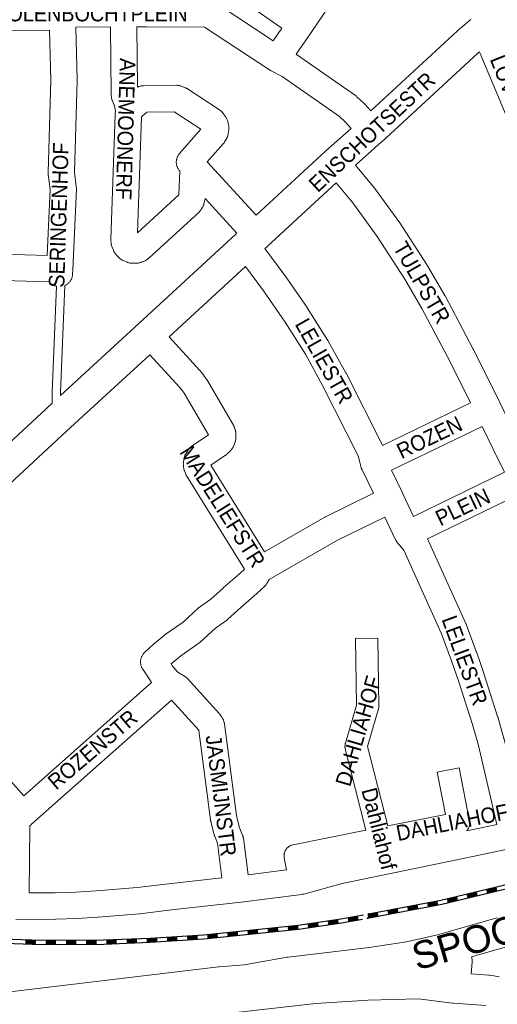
# Model space of a CAD drawing. Header units: metres. Extents: x 123819 to 142731, y 393440 to 405763.
# Tile 196 of 256: x 134690 to 134926, y 396775 to 397262. Entities that reach past the tile are written whole.
import ezdxf
from ezdxf.enums import TextEntityAlignment as Align

# ---------------------------------------------------------------- set-up
doc = ezdxf.new("R2010")
doc.units = ezdxf.units.M
doc.header["$MEASUREMENT"] = 0
for name, color, linetype, lineweight in [('gs-anno-wegen algemeen tekst', 7, 'Continuous', 0), ('gs-knt-aanvullende hoofdweg', 7, 'Continuous', 0), ('gs-knt-paden', 7, 'Continuous', 0), ('gs-knt-spoorlijn', 7, 'Continuous', 30), ('gs-knt-wegen algemeen', 7, 'Continuous', 0)]:
    doc.layers.add(name, color=color, linetype=linetype, lineweight=lineweight)
doc.styles.add('Style-Arial', font='arial.ttf')

msp = doc.modelspace()

# ---------------------------------------------------------------- linework, layer by layer
at = {"layer": 'gs-anno-wegen algemeen tekst', "color": 7, "linetype": 'Continuous', "flags": 128}
for points in [[(134822.18, 396841.84), (134821.01, 396847.73), (134820.96, 396848), (134820.93, 396848.26), (134820.91, 396848.53), (134820.9, 396848.8), (134820.91, 396849.07), (134820.93, 396849.34), (134820.96, 396849.61), (134821.01, 396849.88), (134821.07, 396850.14), (134821.14, 396850.4), (134821.22, 396850.66), (134821.32, 396850.91), (134821.43, 396851.16), (134821.55, 396851.4), (134821.68, 396851.64), (134821.83, 396851.87), (134821.98, 396852.09), (134822.15, 396852.3), (134822.33, 396852.5), (134822.51, 396852.7), (134822.71, 396852.89), (134822.91, 396853.06), (134823.13, 396853.23), (134823.35, 396853.39), (134823.58, 396853.53), (134823.81, 396853.66), (134824.05, 396853.79), (134824.3, 396853.9), (134824.55, 396853.99), (134824.81, 396854.08), (134825.07, 396854.15), (134825.33, 396854.21), (134861.33, 396861.38), (134851.17, 396901.6), (134851.11, 396901.86), (134851.07, 396902.12), (134851.03, 396902.39), (134851.01, 396902.65), (134851, 396902.92), (134851.01, 396903.18), (134851.03, 396903.45), (134851.06, 396903.71), (134851.1, 396903.97), (134851.15, 396904.23), (134851.22, 396904.49), (134856.67, 396923.22), (134856.25, 396956.22, -0.385127), (134856.26, 396956.23), (134867.26, 396956.37, -0.385124), (134867.27, 396956.36), (134867.7, 396922.54), (134867.7, 396922.3), (134867.69, 396922.07), (134867.67, 396921.84), (134867.63, 396921.61), (134867.59, 396921.38), (134867.54, 396921.15), (134867.48, 396920.93), (134862.22, 396902.85), (134862.22, 396902.85)], [(134862.22, 396902.85), (134872.15, 396863.54), (134900.72, 396869.24), (134896.61, 396890.14, -0.370697), (134896.62, 396890.15), (134907.42, 396892.27, -0.370695), (134907.43, 396892.26), (134912.59, 396865.97), (134912.63, 396865.7), (134912.67, 396865.43), (134912.69, 396865.16), (134912.69, 396864.89), (134912.68, 396864.62), (134912.66, 396864.36), (134912.63, 396864.09), (134912.58, 396863.82), (134912.52, 396863.56), (134912.45, 396863.3), (134912.37, 396863.04), (134912.27, 396862.79), (134912.16, 396862.54), (134912.04, 396862.3), (134911.9, 396862.07), (134911.76, 396861.84), (134911.6, 396861.62), (134911.44, 396861.41), (134911.26, 396861.2), (134911.17, 396861.1)]]:
    msp.add_lwpolyline(points, format="xyb", dxfattribs=at)
at = {"layer": 'gs-knt-aanvullende hoofdweg', "color": 7, "linetype": 'Continuous', "flags": 128}
for points in [[(134863.72, 397217.06), (134906.66, 397256.61), (134906.82, 397256.75), (134906.97, 397256.88), (134913.27, 397262.07)], [(134917.51, 397246.1), (134916.69, 397245.43), (134869.07, 397201.56), (134868.98, 397201.48), (134856.24, 397190.13)], [(134807.19, 397165.34), (134841.47, 397197.09), (134841.58, 397197.18), (134854.07, 397208.31)], [(134846.6, 397181.37), (134812.59, 397149.87), (134812.49, 397149.77), (134811.47, 397148.87)], [(134710.41, 397076.27), (134749.18, 397111.91), (134797.01, 397156.1), (134797.11, 397156.19), (134797.55, 397156.58)], [(134801.79, 397140.07), (134764.13, 397105.27)], [(134754.55, 397096.44), (134713.47, 397058.69), (134650.03, 396999.89), (134616.22, 396967.01), (134616.15, 396966.93)], [(134668.77, 397037.73), (134703.27, 397069.71), (134703.29, 397069.73), (134706.38, 397072.57)], [(134500.95, 396787.9), (134506.96, 396787.04), (134542.72, 396781.89), (134573.53, 396779.17), (134573.78, 396779.14), (134587.46, 396777.47), (134617.71, 396775.54), (134643.97, 396776.63), (134788.59, 396793.89), (134788.87, 396793.92), (134801.16, 396794.92), (134822.49, 396798.67), (134822.7, 396798.71), (134822.92, 396798.73), (134862.96, 396803.4), (134881.46, 396806.29), (134896.67, 396809.74), (134902.53, 396811.35), (134924.85, 396817.72), (134926.4, 396818.16)], [(134930.28, 396803.65), (134928.97, 396803.27), (134913.6, 396798.89), (134913.64, 396798.74), (134913.72, 396798.39), (134913.78, 396798.04), (134913.82, 396797.68), (134913.85, 396797.32), (134913.86, 396796.96), (134913.86, 396796.6), (134913.83, 396796.24), (134913.3, 396790.36), (134922.08, 396789.74), (134922.4, 396789.72), (134922.72, 396789.67), (134924.59, 396789.38), (134927.26, 396788.96)], [(134920.7, 396774.78), (134904.59, 396775.92), (134904.53, 396775.92), (134904.44, 396775.93), (134904.23, 396775.95), (134904.16, 396775.96), (134887.25, 396778.14), (134862.55, 396777.46), (134836.58, 396775.69), (134791.39, 396770.6)]]:
    msp.add_lwpolyline(points, dxfattribs=at)
at = {"layer": 'gs-knt-paden', "color": 7, "linetype": 'Continuous', "flags": 128}
for points in [[(134706.38, 397072.57), (134706.39, 397077.94), (134706.39, 397078.02), (134708.51, 397130.25)], [(134712.55, 397130.64), (134710.41, 397077.9), (134710.41, 397076.27)]]:
    msp.add_lwpolyline(points, dxfattribs=at)
at = {"layer": 'gs-knt-spoorlijn', "color": 7, "linetype": 'Continuous'}
for p, q in [((134911.23, 396829.65), (134916.09, 396830.82)), ((134920.95, 396832), (134925.81, 396833.17)), ((134921, 396831.8), (134925.86, 396832.97)), ((134921.05, 396831.61), (134925.91, 396832.78)), ((134921.09, 396831.41), (134925.95, 396832.58)), ((134921.14, 396831.22), (134926, 396832.39)), ((134921.19, 396831.02), (134926.05, 396832.2)), ((134921.23, 396830.83), (134926.09, 396832)), ((134921.28, 396830.64), (134926.14, 396831.81)), ((134921.33, 396830.44), (134926.19, 396831.61)), ((134891.75, 396825.32), (134896.67, 396826.24)), ((134891.79, 396825.12), (134896.7, 396826.04)), ((134901.51, 396827.31), (134906.37, 396828.48)), ((134901.55, 396827.12), (134906.42, 396828.29)), ((134901.6, 396826.92), (134906.46, 396828.09)), ((134901.65, 396826.73), (134906.51, 396827.9)), ((134901.7, 396826.53), (134906.56, 396827.7)), ((134901.74, 396826.34), (134906.6, 396827.51)), ((134901.79, 396826.14), (134906.65, 396827.31)), ((134901.84, 396825.95), (134906.7, 396827.12)), ((134901.88, 396825.75), (134906.74, 396826.93)), ((134911.28, 396829.46), (134916.14, 396830.63)), ((134911.32, 396829.26), (134916.18, 396830.44)), ((134911.37, 396829.07), (134916.23, 396830.24)), ((134911.42, 396828.88), (134916.28, 396830.05)), ((134911.46, 396828.68), (134916.32, 396829.85)), ((134911.51, 396828.49), (134916.37, 396829.66)), ((134911.56, 396828.29), (134916.42, 396829.46)), ((134911.6, 396828.1), (134916.47, 396829.27)), ((134872.09, 396821.65), (134877.01, 396822.57)), ((134872.13, 396821.45), (134877.04, 396822.37)), ((134872.17, 396821.26), (134877.08, 396822.18)), ((134872.2, 396821.06), (134877.12, 396821.98)), ((134872.24, 396820.86), (134877.15, 396821.78)), ((134872.28, 396820.67), (134877.19, 396821.59)), ((134872.31, 396820.47), (134877.23, 396821.39)), ((134872.35, 396820.28), (134877.26, 396821.19)), ((134872.39, 396820.08), (134877.3, 396821)), ((134881.92, 396823.49), (134886.84, 396824.4)), ((134881.96, 396823.29), (134886.87, 396824.21)), ((134882, 396823.09), (134886.91, 396824.01)), ((134882.03, 396822.9), (134886.95, 396823.81)), ((134882.07, 396822.7), (134886.98, 396823.62)), ((134882.11, 396822.5), (134887.02, 396823.42)), ((134882.14, 396822.31), (134887.06, 396823.22)), ((134882.18, 396822.11), (134887.09, 396823.03)), ((134882.22, 396821.91), (134887.13, 396822.83)), ((134891.83, 396824.93), (134896.74, 396825.85)), ((134891.86, 396824.73), (134896.78, 396825.65)), ((134891.9, 396824.54), (134896.81, 396825.45)), ((134891.94, 396824.34), (134896.85, 396825.26)), ((134891.97, 396824.14), (134896.89, 396825.06)), ((134892.01, 396823.95), (134896.92, 396824.86)), ((134892.05, 396823.75), (134896.96, 396824.67)), ((134842.59, 396816.44), (134847.54, 396817.13)), ((134842.62, 396816.24), (134847.57, 396816.94)), ((134842.65, 396816.04), (134847.6, 396816.74)), ((134842.67, 396815.84), (134847.62, 396816.54)), ((134842.7, 396815.64), (134847.65, 396816.34)), ((134842.73, 396815.45), (134847.68, 396816.14)), ((134852.43, 396817.98), (134857.35, 396818.9)), ((134852.47, 396817.78), (134857.38, 396818.7)), ((134852.51, 396817.59), (134857.42, 396818.51)), ((134852.54, 396817.39), (134857.46, 396818.31)), ((134852.58, 396817.19), (134857.49, 396818.11)), ((134852.62, 396817), (134857.53, 396817.92)), ((134852.65, 396816.8), (134857.57, 396817.72)), ((134852.69, 396816.61), (134857.6, 396817.52)), ((134852.73, 396816.41), (134857.64, 396817.33)), ((134862.26, 396819.82), (134867.18, 396820.73)), ((134862.3, 396819.62), (134867.21, 396820.54)), ((134862.34, 396819.42), (134867.25, 396820.34)), ((134862.37, 396819.23), (134867.29, 396820.14)), ((134862.41, 396819.03), (134867.32, 396819.95)), ((134862.45, 396818.83), (134867.36, 396819.75)), ((134862.48, 396818.64), (134867.4, 396819.55)), ((134862.52, 396818.44), (134867.43, 396819.36)), ((134862.56, 396818.24), (134867.47, 396819.16)), ((134802.9, 396811.77), (134807.87, 396812.29)), ((134802.92, 396811.57), (134807.89, 396812.09)), ((134802.94, 396811.37), (134807.91, 396811.89)), ((134802.96, 396811.17), (134807.93, 396811.69)), ((134802.98, 396810.97), (134807.95, 396811.49)), ((134803, 396810.78), (134807.97, 396811.29)), ((134812.85, 396812.8), (134817.82, 396813.32)), ((134812.87, 396812.6), (134817.84, 396813.12)), ((134812.89, 396812.4), (134817.86, 396812.92)), ((134812.91, 396812.2), (134817.88, 396812.72)), ((134812.93, 396812.01), (134817.9, 396812.52)), ((134812.95, 396811.81), (134817.92, 396812.32)), ((134812.97, 396811.61), (134817.94, 396812.12)), ((134812.99, 396811.41), (134817.96, 396811.92)), ((134813.01, 396811.21), (134817.98, 396811.73)), ((134822.79, 396813.83), (134827.77, 396814.35)), ((134822.81, 396813.63), (134827.79, 396814.15)), ((134822.83, 396813.43), (134827.81, 396813.95)), ((134822.85, 396813.24), (134827.83, 396813.75)), ((134822.87, 396813.04), (134827.85, 396813.55)), ((134822.89, 396812.84), (134827.87, 396813.35)), ((134822.92, 396812.64), (134827.89, 396813.15)), ((134822.94, 396812.44), (134827.91, 396812.96)), ((134822.96, 396812.24), (134827.93, 396812.76)), ((134832.69, 396815.04), (134837.64, 396815.74)), ((134832.72, 396814.84), (134837.67, 396815.54)), ((134832.74, 396814.64), (134837.69, 396815.34)), ((134832.77, 396814.45), (134837.72, 396815.14)), ((134832.8, 396814.25), (134837.75, 396814.95)), ((134832.83, 396814.05), (134837.78, 396814.75)), ((134832.86, 396813.85), (134837.81, 396814.55)), ((134832.88, 396813.65), (134837.83, 396814.35)), ((134832.91, 396813.45), (134837.86, 396814.15)), ((134842.76, 396815.25), (134847.71, 396815.95)), ((134842.79, 396815.05), (134847.74, 396815.75)), ((134842.81, 396814.85), (134847.76, 396815.55)), ((134693.18, 396806.66), (134698.18, 396806.49)), ((134693.18, 396806.46), (134698.17, 396806.29)), ((134693.19, 396806.86), (134698.19, 396806.69)), ((134693.2, 396807.06), (134698.2, 396806.89)), ((134703.16, 396806.8), (134708.16, 396806.83)), ((134703.16, 396806.6), (134708.16, 396806.63)), ((134703.16, 396806.4), (134708.16, 396806.43)), ((134713.16, 396806.86), (134718.16, 396806.89)), ((134713.16, 396806.66), (134718.16, 396806.69)), ((134713.16, 396806.46), (134718.16, 396806.49)), ((134723.16, 396806.92), (134728.16, 396806.95)), ((134723.16, 396806.72), (134728.16, 396806.75)), ((134723.16, 396806.52), (134728.16, 396806.55)), ((134733.14, 396807.02), (134738.13, 396807.2)), ((134733.14, 396806.82), (134738.14, 396807)), ((134733.15, 396806.62), (134738.15, 396806.8)), ((134733.16, 396806.42), (134738.15, 396806.6)), ((134733.17, 396806.22), (134738.16, 396806.4)), ((134743.13, 396807.39), (134748.13, 396807.58)), ((134743.14, 396807.19), (134748.13, 396807.38)), ((134743.14, 396806.99), (134748.14, 396807.18)), ((134743.15, 396806.79), (134748.15, 396806.98)), ((134743.16, 396806.59), (134748.16, 396806.78)), ((134743.17, 396806.39), (134748.16, 396806.58)), ((134753.1, 396807.72), (134758.09, 396808.04)), ((134753.12, 396807.52), (134758.11, 396807.84)), ((134753.13, 396807.32), (134758.12, 396807.64)), ((134753.14, 396807.12), (134758.13, 396807.44)), ((134753.15, 396806.93), (134758.14, 396807.24)), ((134753.17, 396806.73), (134758.16, 396807.04)), ((134753.18, 396806.53), (134758.17, 396806.85)), ((134753.19, 396806.33), (134758.18, 396806.65)), ((134753.21, 396806.13), (134758.2, 396806.45)), ((134763.08, 396808.36), (134768.07, 396808.68)), ((134763.1, 396808.16), (134768.09, 396808.48)), ((134763.11, 396807.96), (134768.1, 396808.28)), ((134763.12, 396807.76), (134768.11, 396808.08)), ((134763.13, 396807.56), (134768.12, 396807.88)), ((134763.15, 396807.36), (134768.14, 396807.68)), ((134763.16, 396807.16), (134768.15, 396807.48)), ((134763.17, 396806.96), (134768.16, 396807.28)), ((134763.18, 396806.77), (134768.17, 396807.08)), ((134773.06, 396809), (134778.05, 396809.32)), ((134773.08, 396808.8), (134778.07, 396809.12)), ((134773.09, 396808.6), (134778.08, 396808.92)), ((134773.1, 396808.4), (134778.09, 396808.72)), ((134773.11, 396808.2), (134778.1, 396808.52)), ((134773.13, 396808), (134778.12, 396808.32)), ((134773.14, 396807.8), (134778.13, 396808.12)), ((134773.15, 396807.6), (134778.14, 396807.92)), ((134773.16, 396807.4), (134778.15, 396807.72)), ((134783, 396809.71), (134787.98, 396810.22)), ((134783.03, 396809.51), (134788, 396810.02)), ((134783.05, 396809.31), (134788.02, 396809.83)), ((134783.07, 396809.11), (134788.04, 396809.63)), ((134783.09, 396808.91), (134788.06, 396809.43)), ((134783.11, 396808.71), (134788.08, 396809.23)), ((134783.13, 396808.51), (134788.1, 396809.03)), ((134783.15, 396808.32), (134788.12, 396808.83)), ((134783.17, 396808.12), (134788.14, 396808.63)), ((134792.95, 396810.74), (134797.93, 396811.25)), ((134792.97, 396810.54), (134797.95, 396811.06)), ((134792.99, 396810.34), (134797.97, 396810.86)), ((134793.01, 396810.14), (134797.99, 396810.66)), ((134793.03, 396809.94), (134798.01, 396810.46)), ((134793.05, 396809.74), (134798.03, 396810.26)), ((134793.08, 396809.55), (134798.05, 396810.06)), ((134793.1, 396809.35), (134798.07, 396809.86)), ((134793.12, 396809.15), (134798.09, 396809.66)), ((134803.02, 396810.58), (134808, 396811.09)), ((134803.04, 396810.38), (134808.02, 396810.89)), ((134803.06, 396810.18), (134808.04, 396810.69)), ((134693.14, 396805.46), (134698.14, 396805.29)), ((134693.15, 396805.66), (134698.15, 396805.49)), ((134693.16, 396806.06), (134698.16, 396805.89)), ((134693.16, 396805.86), (134698.15, 396805.69)), ((134693.17, 396806.26), (134698.17, 396806.09)), ((134703.17, 396806.2), (134708.17, 396806.23)), ((134703.17, 396806), (134708.17, 396806.03)), ((134703.17, 396805.8), (134708.17, 396805.83)), ((134703.17, 396805.6), (134708.17, 396805.63)), ((134703.17, 396805.4), (134708.17, 396805.43)), ((134703.17, 396805.2), (134708.17, 396805.23)), ((134713.17, 396806.26), (134718.17, 396806.29)), ((134713.17, 396806.06), (134718.17, 396806.09)), ((134713.17, 396805.86), (134718.17, 396805.89)), ((134713.17, 396805.66), (134718.17, 396805.69)), ((134713.17, 396805.46), (134718.17, 396805.49)), ((134713.17, 396805.26), (134718.17, 396805.29)), ((134723.17, 396806.32), (134728.17, 396806.35)), ((134723.17, 396806.12), (134728.17, 396806.15)), ((134723.17, 396805.92), (134728.17, 396805.95)), ((134723.17, 396805.72), (134728.17, 396805.75)), ((134723.17, 396805.52), (134728.17, 396805.55)), ((134723.17, 396805.32), (134728.17, 396805.35)), ((134733.17, 396806.02), (134738.17, 396806.2)), ((134733.18, 396805.82), (134738.18, 396806)), ((134733.19, 396805.62), (134738.18, 396805.81)), ((134733.2, 396805.42), (134738.19, 396805.61)), ((134743.17, 396806.19), (134748.17, 396806.38)), ((134743.18, 396805.99), (134748.18, 396806.18)), ((134743.19, 396805.79), (134748.19, 396805.98))]:
    msp.add_line(p, q, dxfattribs=at)
at = {"layer": 'gs-knt-spoorlijn', "color": 7, "linetype": 'Continuous', "flags": 128}
for points in [[(134862.62, 396820.1), (134898.38, 396826.77), (134952.79, 396839.89), (134986.01, 396849.06), (135056.15, 396869.99)], [(134862.15, 396817.98), (134898.8, 396824.82), (134953.29, 396837.95), (134986.56, 396847.13), (135055.7, 396867.77)], [(134660.43, 396806.37), (134701.1, 396805), (134731.87, 396805.18), (134754.76, 396806.04), (134781.33, 396807.74), (134828.06, 396812.58), (134849.27, 396815.57), (134859.7, 396817.52)], [(134660.91, 396808.35), (134701.13, 396807), (134731.83, 396807.18), (134754.66, 396808.03), (134781.17, 396809.73), (134827.82, 396814.57), (134848.95, 396817.55), (134860.17, 396819.64)]]:
    msp.add_lwpolyline(points, dxfattribs=at)
at = {"layer": 'gs-knt-spoorlijn', "color": 7, "linetype": 'Continuous'}
for p in [(134862.15, 396817.98), (134862.62, 396820.1)]:
    msp.add_point(p, dxfattribs=at)
at = {"layer": 'gs-knt-wegen algemeen', "color": 7, "linetype": 'Continuous', "flags": 128}
for points in [[(134895.93, 397319.36), (134887.18, 397316.96), (134885.55, 397316.24), (134885.53, 397316.23), (134875.48, 397307.44), (134867.96, 397299.97), (134866.04, 397297.03), (134865.9, 397296.81), (134865.74, 397296.6), (134853.38, 397280.58), (134853.2, 397280.35), (134853.01, 397280.14), (134852.82, 397279.94), (134852.61, 397279.74), (134852.4, 397279.55), (134852.17, 397279.37), (134851.94, 397279.21), (134849.87, 397277.77), (134844.06, 397270.01), (134834.24, 397255.73)], [(134772.59, 397290.77), (134760.26, 397271.49), (134781.79, 397271.43), (134782.01, 397271.43), (134782.22, 397271.42), (134782.44, 397271.4), (134783.85, 397271.26), (134784.12, 397271.22), (134784.39, 397271.18), (134784.66, 397271.12), (134784.93, 397271.05), (134785.19, 397270.98), (134786.23, 397270.64), (134786.51, 397270.54), (134786.78, 397270.44), (134787.05, 397270.31), (134787.31, 397270.18), (134787.57, 397270.04), (134787.82, 397269.88), (134815.56, 397251.58), (134819.84, 397257.79), (134772.59, 397290.77)], [(134705, 397256.82), (134676.64, 397256.61), (134676.34, 397256.61), (134676.05, 397256.63), (134675.75, 397256.66), (134675.46, 397256.71), (134673.56, 397257.05), (134673.26, 397257.11), (134672.95, 397257.19), (134672.65, 397257.28), (134672.35, 397257.38), (134660.43, 397262)], [(134648.48, 397147.18), (134703.8, 397145.53), (134705.25, 397178.32), (134704.34, 397185.55), (134704.31, 397185.8), (134704.3, 397186.05), (134704.29, 397186.3), (134704.29, 397186.56), (134705.69, 397232.11), (134705, 397256.82)], [(134717.99, 397258.26), (134718.71, 397232.28), (134718.71, 397232.09), (134718.71, 397231.9), (134717.32, 397186.66), (134718.23, 397179.39), (134718.26, 397179.12), (134718.28, 397178.85), (134718.28, 397178.57), (134718.28, 397178.3)], [(134735.12, 397258.45), (134717.99, 397258.26)], [(134797.55, 397156.58), (134781.9, 397173.61), (134781.85, 397173.31), (134781.79, 397173), (134781.34, 397171.11), (134781.27, 397170.84), (134781.19, 397170.58), (134781.1, 397170.32), (134781, 397170.06), (134780.88, 397169.81), (134780.76, 397169.57), (134780.63, 397169.33), (134780.12, 397168.47), (134779.98, 397168.23), (134779.82, 397168), (134779.66, 397167.77), (134779.48, 397167.56), (134779.3, 397167.35), (134779.11, 397167.15), (134778.91, 397166.95), (134754.08, 397144.13), (134753.87, 397143.94), (134753.65, 397143.77), (134753.42, 397143.6), (134753.19, 397143.44), (134752.95, 397143.3), (134752.7, 397143.16), (134752.45, 397143.03), (134752.19, 397142.92), (134750.35, 397142.15), (134750.08, 397142.05), (134749.81, 397141.95), (134749.53, 397141.87), (134749.25, 397141.8), (134748.97, 397141.75), (134748.68, 397141.7), (134748.4, 397141.67), (134748.11, 397141.65), (134747.82, 397141.65), (134745.83, 397141.65), (134745.54, 397141.66), (134745.25, 397141.68), (134744.97, 397141.71), (134744.68, 397141.76), (134744.4, 397141.82), (134744.12, 397141.89), (134743.84, 397141.97), (134743.57, 397142.07), (134743.3, 397142.18), (134741.47, 397142.96), (134741.21, 397143.08), (134740.95, 397143.21), (134740.7, 397143.35), (134740.45, 397143.51), (134740.21, 397143.67), (134739.98, 397143.84), (134739.76, 397144.03), (134739.54, 397144.22), (134739.34, 397144.43), (134737.96, 397145.86), (134737.76, 397146.07), (134737.58, 397146.29), (134737.4, 397146.52), (134737.24, 397146.76), (134737.08, 397147), (134736.94, 397147.25), (134736.8, 397147.51), (134736.68, 397147.77), (134736.57, 397148.04), (134735.86, 397149.9), (134735.76, 397150.16), (134735.68, 397150.43), (134735.61, 397150.7), (134735.55, 397150.97), (134735.5, 397151.24), (134735.46, 397151.52), (134735.44, 397151.8), (134735.37, 397152.8), (134735.36, 397153.01), (134735.36, 397153.23), (134735.36, 397153.45), (134737.43, 397215.12), (134737.44, 397215.34), (134737.46, 397215.57), (134737.49, 397215.79), (134737.63, 397216.82), (134737.12, 397219.55), (134736.98, 397219.81), (134736.86, 397220.07), (134736.07, 397221.9), (134735.97, 397222.15), (134735.87, 397222.42), (134735.79, 397222.68), (134735.72, 397222.95), (134735.66, 397223.23), (134735.61, 397223.5), (134735.57, 397223.78), (134735.46, 397224.77), (134735.44, 397224.99), (134735.43, 397225.2), (134735.43, 397225.42), (134735.12, 397258.45)], [(134748.14, 397258.5), (134748.42, 397228.63), (134748.91, 397228.84), (134749.18, 397228.95), (134749.45, 397229.05), (134749.73, 397229.14), (134750.01, 397229.21), (134750.29, 397229.27), (134750.58, 397229.32), (134750.86, 397229.36), (134751.15, 397229.38), (134751.44, 397229.39), (134767.71, 397229.61), (134768.03, 397229.6), (134768.35, 397229.58), (134768.66, 397229.55), (134768.98, 397229.5), (134769.29, 397229.43), (134769.6, 397229.35), (134769.9, 397229.26), (134770.2, 397229.15), (134772.05, 397228.41), (134772.29, 397228.31), (134772.53, 397228.2), (134772.76, 397228.08), (134772.99, 397227.95), (134773.21, 397227.81), (134788.94, 397217.52), (134789.18, 397217.35), (134789.41, 397217.17), (134789.64, 397216.99), (134789.86, 397216.79), (134790.06, 397216.58), (134790.26, 397216.37), (134790.45, 397216.14), (134791.69, 397214.59), (134791.87, 397214.36), (134792.04, 397214.13), (134792.19, 397213.88), (134792.33, 397213.63), (134792.47, 397213.37), (134792.59, 397213.11), (134792.7, 397212.84), (134792.79, 397212.57), (134792.88, 397212.29), (134793.42, 397210.38), (134793.49, 397210.1), (134793.55, 397209.82), (134793.6, 397209.53), (134793.64, 397209.24), (134793.66, 397208.96), (134793.67, 397208.67), (134793.66, 397208.38), (134793.65, 397208.09), (134793.62, 397207.8), (134793.37, 397205.83), (134793.33, 397205.54), (134793.27, 397205.26), (134793.2, 397204.97), (134793.12, 397204.7), (134793.03, 397204.42), (134792.93, 397204.15), (134792.81, 397203.89), (134792.68, 397203.63), (134792.55, 397203.38), (134791.55, 397201.66), (134791.41, 397201.43), (134791.27, 397201.21), (134791.12, 397201), (134790.96, 397200.8), (134790.79, 397200.6), (134782.94, 397191.73), (134807.19, 397165.34)], [(134854.07, 397208.31), (134851.35, 397211.31), (134848.31, 397214.15), (134820.01, 397233.89), (134814.29, 397236.87), (134814.26, 397236.88), (134814.14, 397236.94), (134814.01, 397237.02), (134813.98, 397237.04), (134813.87, 397237.11), (134813.74, 397237.19), (134813.71, 397237.2), (134781.57, 397258.4), (134781.44, 397258.41), (134752.91, 397258.48), (134748.14, 397258.5)], [(134834.24, 397255.73), (134834.23, 397255.72), (134826.83, 397244.99), (134826.88, 397244.96), (134827.11, 397244.8), (134856.14, 397224.57), (134856.39, 397224.38), (134856.63, 397224.19), (134856.86, 397223.98), (134860.44, 397220.64), (134860.63, 397220.45), (134860.81, 397220.26), (134863.72, 397217.06)], [(134834.24, 397255.73), (134834.24, 397255.73), (134834.24, 397255.73)], [(134834.24, 397255.73), (134834.24, 397255.73), (134834.24, 397255.73)], [(134984.78, 397086.02), (134983.36, 397089.64), (134952.13, 397163.65), (134952.12, 397163.66), (134917.78, 397245.35), (134917.69, 397245.58), (134917.61, 397245.81), (134917.51, 397246.1)], [(134750.42, 397214.02), (134748.5, 397156.68), (134768.98, 397175.51), (134769.41, 397187.22), (134769.38, 397187.25), (134769.17, 397187.49), (134768.97, 397187.74), (134768.79, 397188), (134768.61, 397188.27), (134768.45, 397188.54), (134768.31, 397188.82), (134768.18, 397189.11), (134768.06, 397189.41), (134767.96, 397189.71), (134767.87, 397190.02), (134767.8, 397190.33), (134767.74, 397190.64), (134767.7, 397190.96), (134767.67, 397191.28), (134767.66, 397191.59), (134767.67, 397191.91), (134767.69, 397192.23), (134767.72, 397192.55), (134767.77, 397192.86), (134767.84, 397193.17), (134767.92, 397193.48), (134768.02, 397193.78), (134768.13, 397194.08), (134768.26, 397194.37), (134768.4, 397194.66), (134768.55, 397194.94), (134768.72, 397195.21), (134768.9, 397195.47), (134769.09, 397195.73), (134769.3, 397195.97), (134779.86, 397207.9), (134766.63, 397216.55), (134766.6, 397216.57), (134753.09, 397216.39), (134750.58, 397214.18), (134750.42, 397214.02)], [(134856.24, 397190.13), (134865.01, 397179.61), (134865.14, 397179.44), (134865.27, 397179.27), (134877.58, 397162.35), (134877.68, 397162.2), (134877.78, 397162.05), (134891.57, 397140.68), (134891.72, 397140.45), (134900.33, 397125.76), (134900.47, 397125.51), (134914.38, 397099.21), (134914.45, 397099.07), (134927.64, 397072.49), (134927.66, 397072.46), (134933.16, 397061.21)], [(134913.05, 397072.6), (134902.83, 397093.2), (134889.03, 397119.3), (134880.56, 397133.74), (134866.94, 397154.84), (134854.87, 397171.44), (134846.6, 397181.37)], [(134718.28, 397178.3), (134716.53, 397138.54), (134716.43, 397136.31), (134716.41, 397135.99), (134716.37, 397135.68), (134716.32, 397135.36), (134716.25, 397135.05), (134716.17, 397134.74), (134716.07, 397134.44), (134715.95, 397134.14), (134715.83, 397133.85), (134715.68, 397133.56), (134715.53, 397133.28), (134715.36, 397133.01), (134715.18, 397132.75), (134714.98, 397132.49), (134714.77, 397132.25), (134714.55, 397132.02), (134714.32, 397131.8), (134714.08, 397131.59), (134713.83, 397131.39), (134713.57, 397131.2), (134713.3, 397131.03), (134713.03, 397130.87), (134712.74, 397130.73), (134712.55, 397130.64)], [(134811.47, 397148.87), (134821.29, 397135.61), (134821.41, 397135.44), (134832.25, 397119.77), (134832.4, 397119.54), (134842.57, 397103.43), (134842.67, 397103.27), (134842.76, 397103.12), (134851.43, 397087.49), (134851.55, 397087.26), (134869.5, 397051.67), (134869.52, 397051.62)], [(134859, 397040.76), (134857.55, 397046.44), (134839.98, 397081.28), (134831.46, 397096.64), (134821.46, 397112.48), (134810.76, 397127.95), (134801.79, 397140.07)], [(134764.13, 397105.27), (134779.15, 397088.87), (134779.26, 397088.74), (134779.36, 397088.62), (134780.94, 397086.71), (134781.08, 397086.54), (134781.21, 397086.37), (134781.33, 397086.19), (134782.47, 397084.49), (134782.58, 397084.33), (134782.68, 397084.16), (134795.89, 397061.65), (134796.03, 397061.4), (134796.16, 397061.14), (134796.28, 397060.87), (134796.39, 397060.6), (134796.48, 397060.33), (134796.79, 397059.37), (134796.86, 397059.11), (134796.93, 397058.84), (134796.99, 397058.56), (134797.03, 397058.29), (134797.06, 397058.01), (134797.08, 397057.73), (134797.09, 397057.45), (134797.1, 397055.47), (134797.1, 397055.18), (134797.08, 397054.89), (134797.05, 397054.6), (134797.01, 397054.31), (134796.95, 397054.03), (134796.89, 397053.74), (134796.81, 397053.47), (134796.71, 397053.19), (134796.61, 397052.92), (134795.85, 397051.09), (134795.73, 397050.82), (134795.6, 397050.56), (134795.46, 397050.31), (134795.31, 397050.06), (134795.15, 397049.82), (134794.98, 397049.59), (134794.79, 397049.37), (134794.6, 397049.15), (134794.4, 397048.94), (134792.98, 397047.55), (134792.76, 397047.34), (134792.52, 397047.13), (134792.27, 397046.94), (134792.02, 397046.77), (134784.74, 397041.92), (134811.3, 396999.06)], [(134801.32, 396990.44), (134772.85, 397036.39), (134772.71, 397036.63), (134772.57, 397036.88), (134772.45, 397037.14), (134772.34, 397037.4), (134771.7, 397039), (134771.59, 397039.28), (134771.5, 397039.56), (134771.42, 397039.85), (134771.36, 397040.14), (134771.31, 397040.43), (134771.27, 397040.72), (134771.16, 397041.72), (134771.14, 397042), (134771.12, 397042.28), (134771.12, 397042.56), (134771.14, 397042.83), (134771.16, 397043.11), (134771.2, 397043.39), (134771.24, 397043.67), (134771.63, 397045.62), (134771.69, 397045.9), (134771.76, 397046.18), (134771.85, 397046.46), (134771.95, 397046.73), (134772.06, 397046.99), (134772.18, 397047.26), (134772.32, 397047.51), (134772.46, 397047.76), (134772.62, 397048.01), (134773.73, 397049.65), (134773.91, 397049.91), (134774.11, 397050.16), (134774.32, 397050.4), (134774.54, 397050.63), (134774.77, 397050.85), (134775.01, 397051.06), (134775.26, 397051.25), (134775.52, 397051.44), (134783.63, 397056.82), (134771.56, 397077.4), (134770.71, 397078.66), (134769.44, 397080.19), (134754.55, 397096.44)], [(134869.52, 397051.62), (134913.05, 397072.6)], [(134918.8, 397060.92), (134874, 397039.33), (134879.56, 397027.78), (134879.57, 397027.76)], [(134929.83, 397038.37), (134924.3, 397049.68), (134918.8, 397060.92)], [(134859, 397040.75), (134859, 397040.75), (134859, 397040.76)], [(134859, 397040.75), (134859, 397040.75), (134859, 397040.76)], [(134865.03, 397027.94), (134859.44, 397039.55), (134859.38, 397039.69), (134859.31, 397039.84), (134859.26, 397039.98), (134859.25, 397039.99), (134859.19, 397040.14), (134859.15, 397040.28), (134859.09, 397040.44), (134859.05, 397040.59), (134859.01, 397040.75), (134859, 397040.75)], [(134879.57, 397027.76), (134884.93, 397016.53), (134929.83, 397038.37)], [(134811.3, 396999.06), (134841.08, 397016.13), (134841.25, 397016.23), (134841.44, 397016.32), (134865.03, 397027.94)], [(134935.56, 397026.68), (134891.82, 397005.4)], [(134870.66, 397016.2), (134847.38, 397004.73), (134847.37, 397004.73), (134847.37, 397004.73)], [(134876, 397005), (134870.66, 397016.2)], [(134847.37, 397004.73), (134813.58, 396985.36), (134812.38, 396983.31), (134812.21, 396983.04), (134812.03, 396982.78), (134811.84, 396982.53), (134811.64, 396982.29), (134811.42, 396982.06), (134811.19, 396981.84), (134807.59, 396978.51), (134807.45, 396978.38), (134799.47, 396971.42), (134793.09, 396965.7), (134792.92, 396965.54), (134792.74, 396965.4), (134792.55, 396965.26), (134786.99, 396961.25), (134779.48, 396954.36), (134779.26, 396954.17), (134779.03, 396953.99), (134778.8, 396953.82), (134769.83, 396947.56), (134765.06, 396943.58), (134765.79, 396942.5), (134768.19, 396939.71)], [(134876.01, 397004.99), (134876.01, 397005), (134876, 397005)], [(134876.01, 397004.99), (134876.01, 397005), (134876, 397005)], [(134925.99, 396864.23), (134917.05, 396903.27), (134914.02, 396913.73), (134907.3, 396934.82), (134903.68, 396945.21), (134898.74, 396958.51), (134880.08, 396999.78), (134876.87, 397003.65), (134876.87, 397003.65), (134876.68, 397003.88), (134876.67, 397003.9), (134876.67, 397003.9), (134876.5, 397004.14), (134876.49, 397004.16), (134876.48, 397004.16), (134876.48, 397004.17), (134876.41, 397004.28), (134876.32, 397004.41), (134876.31, 397004.43), (134876.31, 397004.43), (134876.31, 397004.44), (134876.24, 397004.55), (134876.16, 397004.69), (134876.15, 397004.71), (134876.15, 397004.71), (134876.09, 397004.83), (134876.02, 397004.97), (134876.01, 397004.99), (134876.01, 397004.99)], [(134891.82, 397005.4), (134910.7, 396963.67), (134910.78, 396963.46), (134910.87, 396963.25), (134915.91, 396949.68), (134915.96, 396949.56), (134919.63, 396939.02), (134919.68, 396938.85), (134926.45, 396917.59), (134926.5, 396917.43), (134929.6, 396906.71), (134929.65, 396906.53), (134929.7, 396906.35), (134938.74, 396866.9)], [(134692.33, 396878.4), (134755.48, 396934.5), (134755.31, 396934.74), (134751.12, 396940.97), (134750.95, 396941.24), (134750.79, 396941.51), (134750.65, 396941.8), (134750.52, 396942.09), (134750.4, 396942.39), (134750.3, 396942.69), (134750.21, 396943), (134750.14, 396943.31), (134750.08, 396943.62), (134750.04, 396943.94), (134750.02, 396944.26), (134750.01, 396944.57), (134750.02, 396944.89), (134750.04, 396945.21), (134750.08, 396945.53), (134750.13, 396945.84), (134750.2, 396946.15), (134750.28, 396946.46), (134750.38, 396946.77), (134750.49, 396947.06), (134750.62, 396947.36), (134750.76, 396947.64), (134750.92, 396947.92), (134751.09, 396948.19), (134751.27, 396948.45), (134751.47, 396948.71), (134751.67, 396948.95), (134751.89, 396949.18), (134752.12, 396949.4), (134756.2, 396953.14), (134756.43, 396953.34), (134761.71, 396957.74), (134761.93, 396957.92), (134762.15, 396958.08), (134771, 396964.25), (134778.47, 396971.11), (134778.66, 396971.28), (134778.86, 396971.44), (134779.07, 396971.59), (134784.66, 396975.62), (134790.81, 396981.14), (134790.88, 396981.2), (134798.82, 396988.13), (134801.32, 396990.44)], [(134616.15, 396966.93), (134681.15, 396893.98), (134681.34, 396893.75), (134681.52, 396893.52), (134681.69, 396893.28), (134681.85, 396893.04), (134682, 396892.79), (134682.13, 396892.53), (134682.25, 396892.26), (134682.37, 396891.99), (134682.47, 396891.71), (134682.55, 396891.43), (134683.39, 396888.49), (134692.33, 396878.4)], [(134768.19, 396939.71), (134768.92, 396939.28), (134771.72, 396937.61), (134771.95, 396937.46), (134772.18, 396937.3), (134772.4, 396937.14), (134772.62, 396936.96), (134772.82, 396936.78), (134773.02, 396936.59), (134773.21, 396936.39), (134788.79, 396919.18), (134788.98, 396918.96), (134789.16, 396918.74), (134789.32, 396918.51), (134790.21, 396917.23), (134790.37, 396916.98), (134790.52, 396916.72), (134790.67, 396916.45), (134790.79, 396916.18), (134790.91, 396915.91), (134791.01, 396915.63), (134791.1, 396915.34), (134791.18, 396915.05), (134791.24, 396914.76), (134791.58, 396913), (134791.62, 396912.8), (134791.65, 396912.61), (134797.4, 396868.62), (134798.75, 396863.17), (134800.4, 396859.05), (134800.49, 396858.8), (134800.58, 396858.53), (134800.65, 396858.27), (134800.72, 396858), (134800.77, 396857.73), (134800.81, 396857.46), (134803.13, 396839.39)], [(134768.19, 396939.71), (134768.19, 396939.71)], [(134768.19, 396939.71), (134768.19, 396939.71)], [(134765.26, 396925.77), (134696.1, 396864.34), (134696.1, 396864.34), (134696.1, 396864.33), (134696.09, 396864.32), (134696.08, 396864.32)], [(134790.2, 396837.85), (134788, 396854.98), (134786.49, 396858.74), (134786.39, 396859.03), (134786.29, 396859.31), (134786.22, 396859.61), (134784.67, 396865.85), (134784.62, 396866.09), (134784.57, 396866.33), (134784.54, 396866.57), (134778.76, 396910.72), (134778.73, 396910.89), (134765.26, 396925.77)], [(134696.08, 396864.31), (134695.31, 396863.64), (134694.94, 396830.4)], [(134696.08, 396864.32), (134696.08, 396864.32), (134696.08, 396864.31)], [(134696.08, 396864.32), (134696.08, 396864.32), (134696.08, 396864.31)], [(134911.17, 396861.1), (134925.99, 396864.23)], [(134935.15, 396852.86), (134911.07, 396847.78), (134911.05, 396847.77), (134849.61, 396835.06), (134830.65, 396829.87), (134830.39, 396829.8), (134830.34, 396829.79), (134830.08, 396829.74), (134830.03, 396829.73), (134829.77, 396829.69), (134798.33, 396825.65), (134798.21, 396825.63), (134765.29, 396822.02), (134749.71, 396820.16), (134749.49, 396820.14), (134729.02, 396818.41), (134728.83, 396818.4), (134718.58, 396817.84), (134718.45, 396817.83), (134708.19, 396817.47), (134708, 396817.46), (134688.4, 396817.34)], [(134803.13, 396839.39), (134822.18, 396841.84)], [(134694.94, 396830.4), (134707.82, 396830.48), (134717.93, 396830.84), (134728.02, 396831.39), (134748.29, 396833.1), (134763.78, 396834.95), (134763.84, 396834.96), (134790.2, 396837.85)]]:
    msp.add_lwpolyline(points, dxfattribs=at)
msp.add_lwpolyline([(134708.51, 397130.25), (134708.38, 397130.27), (134708.07, 397130.36), (134707.77, 397130.46), (134707.47, 397130.57), (134707.17, 397130.7), (134706.89, 397130.84), (134706.61, 397131), (134706.34, 397131.17), (134706.08, 397131.35), (134705.82, 397131.54), (134705.58, 397131.75), (134705.35, 397131.97), (134705.13, 397132.2), (134704.92, 397132.44), (134704.9, 397132.47), (134648.09, 397134.17, -0.38555)], format="xyb", dxfattribs=at)

# ---------------------------------------------------------------- texts
at = {"layer": 'gs-anno-wegen algemeen tekst', "color": 7, "style": 'Style-Arial', "width": 0.909091}
msp.add_text('MOLENBOCHTPLEIN', height=7.7, dxfattribs=at).set_placement((134724.69, 397265.07), align=Align.MIDDLE_CENTER)
for s, rotation, p in [('ANEMOONERF', 268.3614, (134742.62, 397208.02)), ('LOVENSESTR', 292.0253, (134938.38, 397213.48)), ('ENSCHOTSESTR', 43.0477, (134864.35, 397206.53)), ('SERINGENHOF', 88.2106, (134709.55, 397165.47)), ('TULPSTR', 299.9801, (134889.04, 397132.12)), ('LELIESTR', 299.4638, (134840.75, 397093.35)), ('ROZEN', 25.5992, (134892.73, 397055.59)), ('MADELIEFSTR', 302.2499, (134790.54, 397021.4)), ('PLEIN', 25.5992, (134909.21, 397021.15)), ('LELIESTR', 290.0605, (134910.21, 396945.34)), ('DAHLIAHOF', 73.7739, (134857.66, 396910.48)), ('ROZENSTR', 40.2887, (134726.28, 396901.3)), ('JASMIJNSTR', 277.2707, (134789.74, 396878.52)), ('Dahliahof', 284.1706, (134867.84, 396862.17)), ('DAHLIAHOF', 11.273, (134903.91, 396865.27))]:
    msp.add_text(s, height=7.7, rotation=rotation, dxfattribs=at).set_placement(p, align=Align.MIDDLE_CENTER)
at = {"layer": 'gs-anno-wegen algemeen tekst', "color": 7, "style": 'Style-Arial'}
msp.add_text('SPOORLN', height=13.6, rotation=16.0863, dxfattribs=at).set_placement((134929.26, 396811.43), align=Align.MIDDLE_CENTER)

doc.saveas('drawing.dxf')
